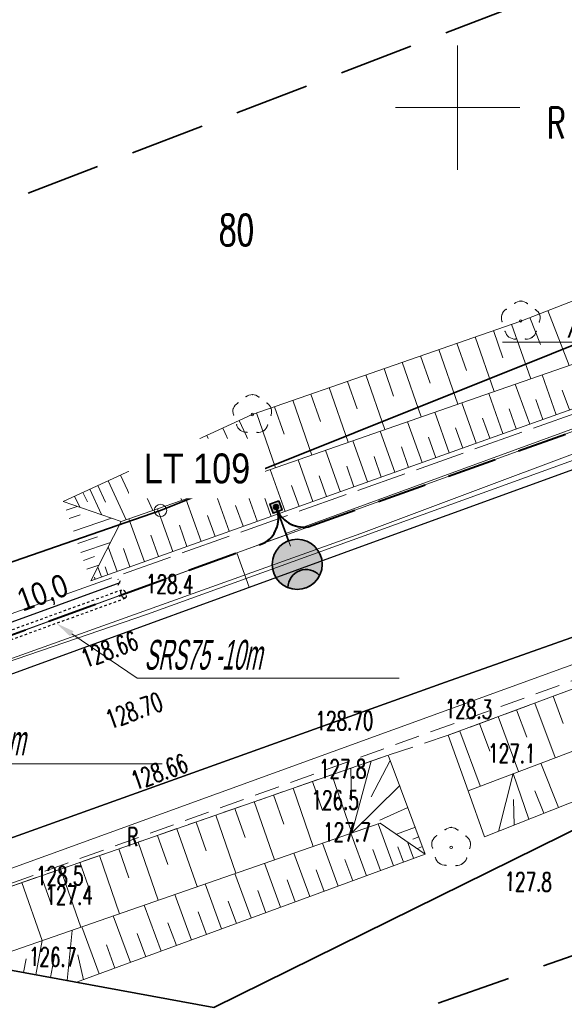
# Model space of a CAD drawing. Header units: metres. Extents: x 0 to 6497944, y 0 to 5963356.
# Tile 191 of 197: x 6497632 to 6497654, y 5963164 to 5963204. Entities that reach past the tile are written whole.
import ezdxf
from ezdxf import colors
from ezdxf.entities.mleader import LeaderData, LeaderLine
from ezdxf.math import Vec2, Vec3

# ---------------------------------------------------------------- set-up
doc = ezdxf.new("R2010")
doc.units = ezdxf.units.M
doc.header["$MEASUREMENT"] = 0
for name, pattern in [('DASHED', [19.05, 12.7, -6.35]), ('HIDDEN', [0.375, 0.25, -0.125]), ('L_0_04', [1.5, 1, -0.5]), ('mz2.0_0.5', [2.5, 2, -0.5])]:
    doc.linetypes.add(name, pattern=pattern)
doc.layers.get('0').update_dxf_attribs({"color": 8, "linetype": 'CONTINUOUS', "lineweight": 13})
doc.layers.get('DEFPOINTS').update_dxf_attribs({"linetype": 'CONTINUOUS', "lineweight": 0, "true_color": 0xffffff})
for name, color, linetype, lineweight in [('000_INNE__NIEZYDENTYFIKOWANE_', 8, 'CONTINUOUS', 13), ('210_OZNACZENIE_UzYTKU', 8, 'CONTINUOUS', 13), ('211_NR_DZIAlKI', 7, 'CONTINUOUS', 25), ('217_GRANICA_KONTURU_KLASYFIKCYJNEGO', 8, 'CONTINUOUS', 13), ('218_GRANICA_UzYTKU', 8, 'CONTINUOUS', 13), ('219_LINIA_GRANICY', 3, 'CONTINUOUS', 35), ('CHODNIK__POWIERZCHNIA_', 8, 'L_0_04', 13), ('drzewo_lisciaste__punkt_', 8, 'CONTINUOUS', 13), ('E_proj_opisy_ośw.', 7, 'CONTINUOUS', 13), ('E_proj_osłona r.', 140, 'L_0_04', 30), ('E_proj_osłona r. dz._opis_obw. 100', 204, 'CONTINUOUS', 9), ('E_proj_osłona r. opis_obw. 100', 166, 'CONTINUOUS', 9), ('E_proj_ośw_latarnia', 1, 'CONTINUOUS', 35), ('E_proj_ośw_linia_obw. 100', 1, 'L_0_04', 40), ('JEZDNIA__POWIERZCHNIA_', 8, 'CONTINUOUS', 25), ('KRAWezNIK__LINIA_', 8, 'CONTINUOUS', 25), ('PRZEWoD_ELEKTROENERGETYCZNY__LINIA_', 1, 'CONTINUOUS', 13), ('PRZEWoD_GAZOWY__LINIA_', 54, 'CONTINUOUS', 13), ('PRZEWoD_TELEKOMUNIKACYJNY__LINIA_', 30, 'CONTINUOUS', 13), ('przewód elektroenergetyczny (linia) - ob. projektowany', 1, 'mz2.0_0.5', 13), ('PUNKT_WYSOKOsCIOWY_NATURALNY_ATR2', 8, 'CONTINUOUS', 13), ('PUNKT_WYSOKOsCIOWY_SZTUCZNY_ATR2', 8, 'CONTINUOUS', 13), ('REKLAMA_LUB_TABLICA_INFORMACYJNA__PUNKT__ATR17', 8, 'CONTINUOUS', 13), ('siatka', 8, 'CONTINUOUS', 13), ('SKARPA_NIEUMOCNIONA__POWIERZCHNIA_', 8, 'CONTINUOUS', 13), ('ZAKRES', 190, 'L_0_04', 35)]:
    doc.layers.add(name, color=color, linetype=linetype, lineweight=lineweight)
doc.layers.add('E_pomocnicza', color=3, linetype='CONTINUOUS', lineweight=13, plot=False)
doc.styles.add('Andy', font='arial.ttf', dxfattribs={"height": 2})
doc.styles.add('Annotative', font='simplex.shx')
doc.styles.add('Narrow', font='ARIALN.TTF', dxfattribs={"height": 2})
doc.styles.get("Standard").update_dxf_attribs({"font": 'simplex.shx'})
doc.dimstyles.new('wymiary', dxfattribs={"dimtxt": 0.65, "dimasz": 0.25, "dimexe": 0.25, "dimexo": 1, "dimgap": 0.1, "dimtad": 1, "dimzin": 1, "dimtxsty": 'Annotative', "dimblk": 'OBLIQUE', "dimcen": 0.0025, "dimdle": 0.05, "dimadec": 0, "dimazin": 0, "dimtfac": 1, "dimtmove": 0, "dimatfit": 3, "dimldrblk": 'NONE', "dimfxl": 1, "dimarcsym": 0})

# ---------------------------------------------------------------- blocks, each defined once
blk = doc.blocks.new('GRT')
at = {"color": 0, "linetype": 'Continuous', "lineweight": 18}
blk.add_circle((0, 0), 0.5, dxfattribs=at)
blk = doc.blocks.new('A$C5E955987')
at = {"layer": 'E_proj_ośw_latarnia', "true_color": 0xffffff}
h = blk.add_hatch(color=7, dxfattribs=at)
h.dxf.hatch_style = 1
h.paths.add_polyline_path([(3.223, 1.824, 1), (3.408, 1.892, 1)], flags=0)
h.paths.add_polyline_path([(3.2, 1.606), (3.567, 1.742), (3.431, 2.111), (3.064, 1.976)])
h.paths.add_polyline_path([(3.223, 1.824, -1), (3.408, 1.892, -1)], flags=16)
h.paths.add_polyline_path([(0.071, 1.38, -0.683546), (0.557, 0.106, 0.679532), (1.952, 1.355, 0.687575)])
h = blk.add_hatch(color=7, dxfattribs=at)
h.dxf.hatch_style = 1
h.paths.add_polyline_path([(3.223, 1.824, 1), (3.408, 1.892, 1)])
at = {"layer": 'E_proj_ośw_latarnia'}
blk.add_hatch(color=256, dxfattribs=at).paths.add_polyline_path([(0.071, 1.38, 0.389707), (0.557, 0.106), (0.557, 0.106, 0.683546)])
blk.add_lwpolyline([(3.567, 1.742), (3.2, 1.606), (3.064, 1.976), (3.431, 2.111)], close=True, dxfattribs=at)
at = {"layer": 'E_proj_ośw_latarnia', "flags": 128}
blk.add_lwpolyline([(3.132, 1.791), (1.952, 1.355)], dxfattribs=at)
at = {"layer": 'E_proj_ośw_latarnia'}
blk.add_lwpolyline([(0.071, 1.38, 0.389707), (0.557, 0.106), (0.557, 0.106, 0.683546)], format="xyb", close=True, dxfattribs=at)
for centre, radius in [((1.007, 1.007), 1.007), ((3.315, 1.858), 0.0984)]:
    blk.add_circle(centre, radius, dxfattribs=at)
blk = doc.blocks.new('_Oblique')
at = {"color": 0, "linetype": 'ByBlock', "lineweight": -2}
blk.add_line((-0.5, -0.5), (0.5, 0.5), dxfattribs=at)
blk = doc.blocks.new('*D25')
at = {"layer": 'DEFPOINTS', "color": 0, "transparency": 16777216}
for p in [(9.637, 2.725), (9.791, 1.957), (0, 0)]:
    blk.add_point(p, dxfattribs=at)
at = {"layer": 'E_pomocnicza', "color": 0, "lineweight": -2, "transparency": 16777216}
for p, q in [((-0.203, 0.758), (9.686, 2.735)), ((9.595, 2.938), (9.588, 2.97)), ((-0.196, 0.981), (-0.202, 1.013))]:
    blk.add_line(p, q, dxfattribs=at)
at = {"layer": 'E_pomocnicza', "color": 0, "lineweight": -2, "transparency": 16777216, "xscale": 0.25, "yscale": 0.25, "zscale": 0.25}
for p, rotation in [((9.637, 2.725), 11.30397327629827), ((-0.153, 0.768), 191.3039732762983)]:
    blk.add_blockref('_Oblique', p, dxfattribs=dict(at, rotation=rotation))
at = {"layer": 'E_pomocnicza', "color": 0, "linetype": 'Continuous', "lineweight": 0, "transparency": 16777216, "insert": (4.546, 2.729), "char_height": 2, "attachment_point": 5, "rotation": 11.30397, "style": 'Narrow'}
blk.add_mtext('{\\H0.75x;10,0}', dxfattribs=at)
blk = doc.blocks.new('_None')
blk = doc.blocks.new('*U22')
at = {"linetype": 'HIDDEN', "ltscale": 0.2}
for p, q in [((-0.059, 0.294), (9.732, 2.251)), ((0.059, -0.294), (9.849, 1.663))]:
    blk.add_line(p, q, dxfattribs=at)
at = {"linetype": 'DASHED', "ltscale": 0.02}
for centre in [(9.791, 1.957), (0, 0)]:
    blk.add_ellipse(centre, major_axis=(0.059, -0.294), ratio=0.5, dxfattribs=at)
at = {"layer": 'E_pomocnicza', "color": 4, "lineweight": 0}
dim = blk.add_aligned_dim(p1=(0, 0), p2=(9.791, 1.957), distance=0.783, text='{\\H0.75x;<>}', dimstyle='wymiary', override={"dimtxt": 1.3, "dimtad": 2, "dimdec": 1, "dimlfac": 1, "dimrnd": 0, "dimtxsty": 'Narrow'}, dxfattribs=at)
dim.commit()
dim.dimension.update_dxf_attribs({"geometry": '*D25', "text_midpoint": (4.546, 2.729)})

msp = doc.modelspace()

# ---------------------------------------------------------------- linework, layer by layer
at = {"layer": '000_INNE__NIEZYDENTYFIKOWANE_', "flags": 128}
for points in [[(6497653.63, 5963191.83), (6497654.49, 5963189.62)], [(6497652.9, 5963191.55), (6497653.33, 5963190.46)], [(6497651.44, 5963191.03), (6497651.82, 5963189.93)], [(6497652.17, 5963191.28), (6497652.94, 5963189.08)], [(6497650.71, 5963190.77), (6497651.47, 5963188.57)], [(6497649.24, 5963190.26), (6497650.01, 5963188.06)], [(6497649.97, 5963190.52), (6497650.36, 5963189.42)], [(6497648.51, 5963190.01), (6497648.89, 5963188.91)], [(6497647.04, 5963189.5), (6497647.42, 5963188.39)], [(6497647.77, 5963189.75), (6497648.54, 5963187.55)], [(6497646.31, 5963189.24), (6497647.07, 5963187.04)], [(6497653.97, 5963187.64), (6497653.4, 5963189.24)], [(6497644.84, 5963188.73), (6497645.6, 5963186.53)], [(6497645.57, 5963188.98), (6497645.96, 5963187.88)], [(6497652.9, 5963187.26), (6497652.32, 5963188.87)], [(6497654.5, 5963187.83), (6497654.21, 5963188.63)], [(6497643.37, 5963188.22), (6497644.14, 5963186.01)], [(6497644.1, 5963188.47), (6497644.49, 5963187.37)], [(6497651.82, 5963186.88), (6497651.25, 5963188.49)], [(6497653.43, 5963187.45), (6497653.15, 5963188.25)], [(6497642.64, 5963187.96), (6497643.02, 5963186.86)], [(6497650.75, 5963186.49), (6497650.17, 5963188.12)], [(6497652.36, 5963187.07), (6497652.07, 5963187.88)], [(6497641.21, 5963187.41), (6497641.69, 5963186.37)], [(6497641.91, 5963187.71), (6497642.67, 5963185.5)], [(6497649.66, 5963186.11), (6497649.08, 5963187.74)], [(6497651.29, 5963186.69), (6497651, 5963187.5)], [(6497640.55, 5963187.1), (6497641.48, 5963185.09)], [(6497648.57, 5963185.72), (6497647.99, 5963187.36)], [(6497650.21, 5963186.3), (6497649.92, 5963187.11)], [(6497639.91, 5963186.81), (6497640.36, 5963185.83)], [(6497647.48, 5963185.33), (6497646.89, 5963186.98)], [(6497649.12, 5963185.91), (6497648.83, 5963186.73)], [(6497638.68, 5963186.24), (6497639.1, 5963185.32)], [(6497639.28, 5963186.52), (6497640.15, 5963184.62)], [(6497646.38, 5963184.94), (6497645.79, 5963186.59)], [(6497648.03, 5963185.52), (6497647.74, 5963186.35)], [(6497638.09, 5963185.97), (6497638.91, 5963184.19)], [(6497645.28, 5963184.55), (6497644.69, 5963186.21)], [(6497646.93, 5963185.13), (6497646.64, 5963185.96)], [(6497636.97, 5963185.45), (6497637.74, 5963183.78)], [(6497637.52, 5963185.71), (6497637.92, 5963184.85)], [(6497643.06, 5963183.75), (6497642.46, 5963185.43)], [(6497644.17, 5963184.15), (6497643.58, 5963185.82)], [(6497645.83, 5963184.74), (6497645.54, 5963185.57)], [(6497636.44, 5963185.21), (6497636.81, 5963184.4)], [(6497641.94, 5963183.35), (6497641.33, 5963185.04)], [(6497644.73, 5963184.35), (6497644.43, 5963185.18)], [(6497635.2, 5963184.64), (6497635.68, 5963183.62)], [(6497635.53, 5963184.79), (6497635.84, 5963184.12)], [(6497635.94, 5963184.98), (6497636.67, 5963183.41)], [(6497640.81, 5963182.95), (6497640.21, 5963184.64)], [(6497643.62, 5963183.95), (6497643.32, 5963184.79)], [(6497634.59, 5963184.36), (6497634.8, 5963183.92)], [(6497634.93, 5963184.51), (6497635.11, 5963184.13)], [(6497639.68, 5963182.54), (6497639.07, 5963184.25)], [(6497642.5, 5963183.55), (6497642.2, 5963184.39)], [(6497634.26, 5963183.8), (6497634.7, 5963183.95)], [(6497638.54, 5963182.13), (6497637.93, 5963183.85)], [(6497641.38, 5963183.15), (6497641.07, 5963183.99)], [(6497634.38, 5963183.46), (6497634.82, 5963183.61)], [(6497634.55, 5963182.95), (6497636.08, 5963183.48)], [(6497637.4, 5963181.72), (6497636.78, 5963183.45)], [(6497640.25, 5963182.74), (6497639.94, 5963183.59)], [(6497639.11, 5963182.34), (6497638.81, 5963183.19)], [(6497634.72, 5963182.46), (6497635.51, 5963182.73)], [(6497637.97, 5963181.93), (6497637.66, 5963182.79)], [(6497634.85, 5963182.09), (6497636.04, 5963182.5)], [(6497636.31, 5963181.33), (6497635.95, 5963182.33)], [(6497636.82, 5963181.52), (6497636.56, 5963182.26)], [(6497634.95, 5963181.78), (6497635.39, 5963181.93)], [(6497635.08, 5963181.42), (6497635.57, 5963181.59)], [(6497635.68, 5963181.11), (6497635.53, 5963181.51)], [(6497635.93, 5963181.2), (6497635.82, 5963181.52)], [(6497635.42, 5963181.01), (6497635.39, 5963181.1)], [(6497653.1, 5963176.03), (6497653.92, 5963173.84)], [(6497653.84, 5963176.31), (6497654.24, 5963175.21)], [(6497652.37, 5963175.76), (6497652.78, 5963174.66)], [(6497650.88, 5963175.21), (6497651.29, 5963174.1)], [(6497651.63, 5963175.49), (6497652.45, 5963173.28)], [(6497650.09, 5963174.91), (6497650.91, 5963172.7)], [(6497646.52, 5963173.7), (6497645.74, 5963170.81)], [(6497647.29, 5963173.72), (6497646.52, 5963172.27)], [(6497654.06, 5963171.83), (6497653.35, 5963173.62)], [(6497644.94, 5963173.15), (6497645.74, 5963170.81)], [(6497645.71, 5963173.42), (6497645.73, 5963172.12)], [(6497651.64, 5963170.87), (6497652.24, 5963173.2)], [(6497652.87, 5963171.36), (6497652.24, 5963173.2)], [(6497644.16, 5963172.88), (6497644.56, 5963171.71)], [(6497643.38, 5963172.61), (6497644.19, 5963170.27)], [(6497647.67, 5963172.72), (6497645.74, 5963170.81)], [(6497653.47, 5963171.6), (6497653.11, 5963172.5)], [(6497641.82, 5963172.07), (6497642.64, 5963169.73)], [(6497642.6, 5963172.34), (6497643.01, 5963171.17)], [(6497652.27, 5963171.12), (6497652.25, 5963172.16)], [(6497641.04, 5963171.8), (6497641.45, 5963170.63)], [(6497648, 5963171.84), (6497646.87, 5963171.33)], [(6497639.49, 5963171.25), (6497639.89, 5963170.09)], [(6497640.27, 5963171.53), (6497641.08, 5963169.19)], [(6497647.42, 5963169.49), (6497646.8, 5963171.18)], [(6497638.71, 5963170.98), (6497639.52, 5963168.65)], [(6497646.34, 5963169.09), (6497645.71, 5963170.8)], [(6497648.3, 5963171.04), (6497647.54, 5963170.76)], [(6497637.15, 5963170.44), (6497637.96, 5963168.1)], [(6497637.93, 5963170.71), (6497638.34, 5963169.54)], [(6497645.2, 5963168.67), (6497644.57, 5963170.4)], [(6497648.23, 5963169.79), (6497647.99, 5963170.45)], [(6497648.44, 5963170.65), (6497648.2, 5963170.56)], [(6497636.37, 5963170.17), (6497636.78, 5963169)], [(6497644.05, 5963168.25), (6497643.41, 5963170)], [(6497646.9, 5963169.3), (6497646.59, 5963170.15)], [(6497647.83, 5963169.64), (6497647.6, 5963170.25)], [(6497648.59, 5963170.26), (6497648.38, 5963170.18)], [(6497634.81, 5963169.63), (6497635.22, 5963168.46)], [(6497635.59, 5963169.9), (6497636.4, 5963167.56)], [(6497642.88, 5963167.82), (6497642.23, 5963169.59)], [(6497645.78, 5963168.88), (6497645.46, 5963169.74)], [(6497634.03, 5963169.36), (6497634.85, 5963167.02)], [(6497641.7, 5963167.39), (6497641.04, 5963169.18)], [(6497644.63, 5963168.46), (6497644.31, 5963169.33)], [(6497632.47, 5963168.82), (6497633.29, 5963166.48)], [(6497633.25, 5963169.09), (6497633.66, 5963167.92)], [(6497643.47, 5963168.04), (6497643.14, 5963168.92)], [(6497640.5, 5963166.95), (6497639.84, 5963168.76)], [(6497642.29, 5963167.6), (6497641.96, 5963168.49)], [(6497639.3, 5963166.5), (6497638.62, 5963168.33)], [(6497641.1, 5963167.17), (6497640.77, 5963168.07)], [(6497638.07, 5963166.05), (6497637.39, 5963167.91)], [(6497639.9, 5963166.72), (6497639.57, 5963167.64)], [(6497636.84, 5963165.6), (6497636.15, 5963167.47)], [(6497638.69, 5963166.28), (6497638.35, 5963167.2)], [(6497634.3, 5963164.87), (6497634.49, 5963166.89)], [(6497635.58, 5963165.14), (6497634.89, 5963167.03)], [(6497633.04, 5963165.1), (6497633.29, 5963166.48)], [(6497637.46, 5963165.82), (6497637.11, 5963166.76)], [(6497636.21, 5963165.37), (6497635.87, 5963166.31)], [(6497632.54, 5963165.19), (6497632.64, 5963165.74)], [(6497633.63, 5963164.99), (6497633.79, 5963165.85)], [(6497634.95, 5963164.9), (6497634.72, 5963165.9)]]:
    msp.add_lwpolyline(points, dxfattribs=at)
at = {"layer": '217_GRANICA_KONTURU_KLASYFIKCYJNEGO', "flags": 128}
for points in [[(6497638.05, 5963183.79), (6497681.25, 5963201.1)], [(6497620.34, 5963177.65), (6497638.05, 5963183.79)]]:
    msp.add_lwpolyline(points, dxfattribs=at)
at = {"layer": '218_GRANICA_UzYTKU', "flags": 128}
for points in [[(6497638.05, 5963183.79), (6497681.25, 5963201.1)], [(6497640.2, 5963163.78), (6497700.45, 5963193.52)], [(6497620.34, 5963177.65), (6497638.05, 5963183.79)], [(6497627.63, 5963166.09), (6497640.2, 5963163.78)]]:
    msp.add_lwpolyline(points, dxfattribs=at)
at = {"layer": '219_LINIA_GRANICY', "flags": 128}
for points in [[(6497681.25, 5963201.1), (6497638.05, 5963183.79)], [(6497700.45, 5963193.52), (6497640.2, 5963163.78)], [(6497638.05, 5963183.79), (6497620.34, 5963177.65)], [(6497640.2, 5963163.78), (6497627.63, 5963166.09)]]:
    msp.add_lwpolyline(points, dxfattribs=at)
at = {"layer": 'CHODNIK__POWIERZCHNIA_', "flags": 128}
for points in [[(6497649.51, 5963176.88), (6497659.18, 5963180.3)], [(6497665.5, 5963180.64), (6497649.62, 5963174.74)], [(6497659.73, 5963178.79), (6497626.22, 5963166.67), (6497599.54, 5963157.17), (6497532.19, 5963132.88), (6497471.58, 5963110.99), (6497416.25, 5963090.68)], [(6497616.88, 5963165.17), (6497649.51, 5963176.88)], [(6497649.62, 5963174.74), (6497647.21, 5963173.94)], [(6497647.21, 5963173.94), (6497625.04, 5963166.23)]]:
    msp.add_lwpolyline(points, dxfattribs=at)
at = {"layer": 'DEFPOINTS', "linetype": 'Continuous'}
for points in [[(6497690.58, 5963198.6), (6497690.058, 5963200.006), (6497665.494, 5963190.895), (6497665.978, 5963189.568), (6497665.494, 5963190.895), (6497641.117, 5963182.085), (6497641.621, 5963180.703), (6497641.116, 5963182.085), (6497616.64, 5963173.176), (6497617.153, 5963171.772), (6497616.64, 5963173.176), (6497583.323, 5963160.879), (6497583.832, 5963159.468), (6497583.321, 5963160.878), (6497570.03, 5963155.953), (6497570.571, 5963154.554), (6497570.03, 5963155.953), (6497566.135, 5963154.547)], [(6497690.058, 5963200.006), (6497643.092, 5963182.855), (6497643.278, 5963182.346)], [(6497643.11, 5963182.806), (6497596.147, 5963165.645), (6497596.241, 5963165.389), (6497596.147, 5963165.645), (6497549.184, 5963148.484), (6497549.082, 5963148.773), (6497549.158, 5963148.559), (6497502.108, 5963131.637), (6497502.226, 5963131.325), (6497502.108, 5963131.637), (6497455.059, 5963114.716), (6497455.213, 5963114.328), (6497455.059, 5963114.716), (6497408.055, 5963097.666), (6497408.251, 5963097.232), (6497408.055, 5963097.666), (6497361.052, 5963080.616), (6497361.06, 5963080.618), (6497361.058, 5963080.618), (6497313.974, 5963063.795), (6497313.777, 5963064.34), (6497313.974, 5963063.795), (6497264.99, 5963053.548)]]:
    msp.add_lwpolyline(points, dxfattribs=at)
at = {"layer": 'drzewo_lisciaste__punkt_'}
for centre in [(6497652.54, 5963191.41), (6497641.74, 5963187.65), (6497649.74, 5963170.23)]:
    msp.add_circle(centre, 0.05, dxfattribs=at)
for centre, radius, start, end in [((6497652.547, 5963191.831), 0.379, 47.1274, 132.6162), ((6497652.17, 5963191.541), 0.407, 122.1917, 202.1434), ((6497652.943, 5963191.544), 0.375, 333.884, 60.0077), ((6497652.307, 5963191.085), 0.401, 192.1422, 273.6858), ((6497652.762, 5963191.098), 0.417, 266.2283, 344.7186), ((6497641.738, 5963188.053), 0.397, 47.8943, 129.8439), ((6497641.329, 5963187.777), 0.369, 116.667, 203.946), ((6497642.147, 5963187.778), 0.373, 334.4519, 61.0292), ((6497641.5, 5963187.34), 0.408, 194.428, 274.5121), ((6497641.979, 5963187.312), 0.386, 263.4004, 347.8124), ((6497649.747, 5963170.673), 0.357, 44.0045, 134.1195), ((6497649.362, 5963170.353), 0.403, 119.9341, 200.6594), ((6497650.152, 5963170.35), 0.371, 334.3942, 61.4133), ((6497649.508, 5963169.923), 0.415, 193.8674, 272.7131), ((6497649.968, 5963169.925), 0.42, 264.7582, 342.866)]:
    msp.add_arc(centre, radius, start, end, dxfattribs=at)
for p in [(6497652.55, 5963192.21), (6497651.96, 5963191.88), (6497652.29, 5963192.12), (6497652.81, 5963192.11), (6497653.13, 5963191.87), (6497651.78, 5963191.66), (6497651.79, 5963191.39), (6497653.29, 5963191.37), (6497653.3, 5963191.65), (6497651.91, 5963191), (6497653.16, 5963190.99), (6497652.06, 5963190.77), (6497652.33, 5963190.69), (6497652.73, 5963190.69), (6497653, 5963190.76), (6497641.49, 5963188.36), (6497641.75, 5963188.45), (6497642.01, 5963188.35), (6497640.98, 5963187.9), (6497641.16, 5963188.12), (6497642.33, 5963188.11), (6497642.5, 5963187.89), (6497640.99, 5963187.63), (6497642.49, 5963187.61), (6497641.11, 5963187.24), (6497641.26, 5963187.01), (6497642.36, 5963187.23), (6497641.53, 5963186.93), (6497641.93, 5963186.93), (6497642.2, 5963187), (6497649.49, 5963170.94), (6497649.75, 5963171.03), (6497650.01, 5963170.93), (6497648.98, 5963170.49), (6497649.16, 5963170.7), (6497650.34, 5963170.69), (6497650.5, 5963170.47), (6497648.99, 5963170.21), (6497650.49, 5963170.19), (6497649.11, 5963169.82), (6497649.26, 5963169.59), (6497650.36, 5963169.8), (6497649.53, 5963169.51), (6497649.93, 5963169.5), (6497650.2, 5963169.57)]:
    msp.add_point(p, dxfattribs=at)
at = {"layer": 'JEZDNIA__POWIERZCHNIA_', "flags": 128}
for points in [[(6497562, 5963151.52), (6497567.42, 5963153.38), (6497581.38, 5963158.58), (6497590.74, 5963161.97), (6497605.1, 5963167.37), (6497630.7, 5963176.72), (6497646.44, 5963182.46), (6497661.98, 5963188.11), (6497680.74, 5963194.95), (6497690.58, 5963198.6), (6497697.66, 5963203.01), (6497702.62, 5963206.69), (6497709.79, 5963213.73), (6497710.93, 5963214.73), (6497717.24, 5963222.65), (6497724.65, 5963232.21)], [(6497713.37, 5963183.88), (6497710.98, 5963187.54), (6497708.06, 5963190.08), (6497703.12, 5963191.88), (6497696.43, 5963192.38), (6497692.41, 5963191.88), (6497687.47, 5963190.64), (6497659.18, 5963180.3), (6497649.51, 5963176.88), (6497616.88, 5963165.17), (6497598.76, 5963158.58), (6497531.74, 5963134.36)]]:
    msp.add_lwpolyline(points, dxfattribs=at)
at = {"layer": 'KRAWezNIK__LINIA_', "flags": 128}
msp.add_lwpolyline([(6497531.74, 5963134.36), (6497568.46, 5963147.58), (6497598.76, 5963158.58), (6497616.88, 5963165.17), (6497649.51, 5963176.88), (6497659.18, 5963180.3), (6497687.47, 5963190.64), (6497692.41, 5963191.88), (6497696.43, 5963192.38)], dxfattribs=at)
at = {"layer": 'PRZEWoD_ELEKTROENERGETYCZNY__LINIA_', "flags": 128}
msp.add_lwpolyline([(6497740, 5963252.63), (6497723.78, 5963232.67), (6497713.96, 5963220.58), (6497705.61, 5963210.38), (6497695.65, 5963201.82), (6497672.47, 5963192.74), (6497646.11, 5963182.86), (6497631.91, 5963177.78), (6497615.17, 5963172.16), (6497591.26, 5963163.45), (6497567.54, 5963154.8), (6497546.81, 5963147.29)], dxfattribs=at)
at = {"layer": 'PRZEWoD_GAZOWY__LINIA_', "flags": 128}
msp.add_lwpolyline([(6497740, 5963252.11), (6497736.38, 5963247.54), (6497725.21, 5963233.92), (6497722.22, 5963230.35), (6497706.15, 5963210.52), (6497695.66, 5963201.61), (6497674.15, 5963193.24), (6497661.44, 5963188.26), (6497637.52, 5963179.61), (6497614.54, 5963171.74), (6497590.95, 5963163.12), (6497552.77, 5963149.34), (6497515.87, 5963135.93), (6497478.52, 5963122.49), (6497467.27, 5963118.39)], dxfattribs=at)
at = {"layer": 'PRZEWoD_TELEKOMUNIKACYJNY__LINIA_', "flags": 128}
msp.add_lwpolyline([(6497617.21, 5963164), (6497675.16, 5963185.05)], dxfattribs=at)
at = {"layer": 'siatka', "flags": 128}
for points in [[(6497650, 5963197.5), (6497650, 5963202.5)], [(6497647.5, 5963200), (6497652.5, 5963200)]]:
    msp.add_lwpolyline(points, dxfattribs=at)
at = {"layer": 'SKARPA_NIEUMOCNIONA__POWIERZCHNIA_', "flags": 128}
for points in [[(6497636.47, 5963183.34), (6497634.14, 5963184.15), (6497641.74, 5963187.65), (6497652.54, 5963191.41), (6497665.47, 5963196.44), (6497673.7, 5963199.39), (6497683.5, 5963202.54), (6497685.69, 5963203.52), (6497692.7, 5963207.46), (6497699.3, 5963211.79), (6497710.45, 5963225.55), (6497719.37, 5963236.35), (6497727.2, 5963246.17), (6497729.55, 5963249.22), (6497738.79, 5963259.19), (6497740, 5963260.6)], [(6497740, 5963255.71), (6497736.66, 5963252.85), (6497726.23, 5963241.46), (6497715.09, 5963227.95), (6497705.16, 5963215.92), (6497700.27, 5963210.07), (6497692.69, 5963204.05), (6497684.18, 5963199.75), (6497670.53, 5963195.19), (6497651.98, 5963188.75)], [(6497636.47, 5963183.34), (6497651.98, 5963188.75), (6497670.53, 5963195.19), (6497684.18, 5963199.75), (6497692.69, 5963204.05), (6497700.27, 5963210.07), (6497705.16, 5963215.92), (6497715.09, 5963227.95), (6497726.23, 5963241.46), (6497727.08, 5963240.59), (6497719.95, 5963232.01), (6497711.65, 5963221.64), (6497705.59, 5963214.05), (6497701.21, 5963208.72), (6497693.84, 5963203.04), (6497684.62, 5963198.5), (6497670.2, 5963193.45), (6497656.18, 5963188.43), (6497645.49, 5963184.62), (6497635.24, 5963180.95)], [(6497634.14, 5963184.15), (6497636.47, 5963183.34), (6497635.24, 5963180.95)], [(6497661.14, 5963174.64), (6497651.08, 5963170.65), (6497650.42, 5963172.51), (6497668.3, 5963179.28), (6497675.54, 5963182.17), (6497680.53, 5963183.69), (6497666.63, 5963176.83)], [(6497649.62, 5963174.74), (6497665.5, 5963180.64)], [(6497668.3, 5963179.28), (6497650.42, 5963172.51)], [(6497650.42, 5963172.51), (6497649.62, 5963174.74)], [(6497625.04, 5963166.23), (6497647.21, 5963173.94), (6497648.7, 5963169.96), (6497646.88, 5963171.21), (6497630.6, 5963165.54), (6497627.63, 5963166.09), (6497625.5, 5963165.28)], [(6497646.88, 5963171.21), (6497648.7, 5963169.96), (6497634.67, 5963164.8), (6497630.6, 5963165.54)]]:
    msp.add_lwpolyline(points, dxfattribs=at)
at = {"layer": 'ZAKRES', "ltscale": 3, "flags": 128}
msp.add_lwpolyline([(6497692.5, 5963219.5), (6497716, 5963186.5), (6497672.2, 5963172.1), (6497502, 5963111.8), (6497349, 5963052), (6497312.6, 5963038.4), (6497228.6, 5963030.4), (6497133.5, 5963045.2), (6496948.4, 5963119.5), (6496936.6, 5963083.2), (6496927.9, 5963075.7), (6496873, 5963095.9), (6496849.7, 5963104.2), (6496824.8, 5963105.1), (6496784.8, 5963107.4), (6496786.6, 5963174.3), (6496788.5, 5963184), (6496695.2, 5963217.9), (6496711.8, 5963253.1), (6496961, 5963151.5), (6497143.1, 5963082.8), (6497228.1, 5963066.8), (6497302.3, 5963072), (6497492.1, 5963142.6)], close=True, dxfattribs=at)

# ---------------------------------------------------------------- block references
at = {"xscale": 0.5, "yscale": 0.5, "zscale": 0.5}
msp.add_blockref('GRT', (6497638.05, 5963183.79), dxfattribs=at)
at = {"layer": 'E_proj_osłona r.', "xscale": 0.6096, "yscale": 0.6096, "zscale": 0.6096, "rotation": 8.69802367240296}
msp.add_blockref('*U22', (6497630.842, 5963178.345), dxfattribs=at)
at = {"layer": 'E_proj_ośw_latarnia', "rotation": 90}
msp.add_blockref('A$C5E955987', (6497644.555, 5963180.612), dxfattribs=at)

# ---------------------------------------------------------------- texts
at = {"layer": '210_OZNACZENIE_UzYTKU', "width": 0.66}
msp.add_text('R', height=1.25, dxfattribs=at).set_placement((6497653.6, 5963198.75))
at = {"layer": '211_NR_DZIAlKI', "width": 0.66}
msp.add_text('80', height=1.25, dxfattribs=at).set_placement((6497640.4, 5963194.45))
at = {"layer": 'PUNKT_WYSOKOsCIOWY_NATURALNY_ATR2', "width": 0.66}
for s, rotation, p in [('128.4', 359.2, (6497637.46, 5963180.46)), ('128.3', 359.3, (6497649.48, 5963175.43)), ('127.1', 359.3, (6497651.22, 5963173.65)), ('127.8', 359.3, (6497651.88, 5963168.48)), ('126.7', 359.2, (6497632.75, 5963165.46))]:
    msp.add_text(s, height=0.75, rotation=rotation, dxfattribs=at).set_placement(p)
for s, p in [('127.8', (6497644.42, 5963173.01)), ('126.5', (6497644.12, 5963171.76)), ('127.7', (6497644.59, 5963170.47)), ('128.5', (6497633.04, 5963168.71)), ('127.4', (6497633.42, 5963167.93))]:
    msp.add_text(s, height=0.75, dxfattribs=at).set_placement(p)
at = {"layer": 'PUNKT_WYSOKOsCIOWY_SZTUCZNY_ATR2', "width": 0.66}
for s, rotation, p in [('128.66', 20, (6497635.03, 5963177.44)), ('128.70', 20, (6497636.02, 5963174.98)), ('128.66', 19.7, (6497637.03, 5963172.52))]:
    msp.add_text(s, height=0.75, rotation=rotation, dxfattribs=at).set_placement(p)
msp.add_text('128.70', height=0.75, dxfattribs=at).set_placement((6497644.28, 5963174.95))
at = {"layer": 'REKLAMA_LUB_TABLICA_INFORMACYJNA__PUNKT__ATR17', "width": 0.66}
msp.add_text('R', height=0.75, dxfattribs=at).set_placement((6497636.7, 5963170.28))

# ---------------------------------------------------------------- next in the draw order: leaders
at = {"layer": 'E_proj_opisy_ośw.', "color": 10}
ml = msp.add_multileader_mtext('Standard', dxfattribs=at)
ml.set_content('\\A1;LT 109', color=10, style='Narrow')
ml.set_leader_properties(color=256)
ml.set_arrow_properties(name='NONE')
ml.build(insert=Vec2(0, 0))
ml.multileader.update_dxf_attribs({"leader_type": 0, "has_dogleg": 0, "has_text_frame": 1, "text_left_attachment_type": 3, "dogleg_length": 0.36, "arrow_head_size": 0, "scale": 0.7})
ctx = ml.context
ctx.base_point, ctx.scale, ctx.char_height, ctx.arrow_head_size, ctx.landing_gap_size, ctx.plane_origin = Vec3(6497636.957, 5963185.464), 0.7, 1.2, 0, 0.42, Vec3(6498487.931, 5963080.837)
ctx.left_attachment = 3
notes = []
notes.append((ctx, [(0, (0, 0, 0), (0, 0), (1, 0), 1, [])]))
ctx.mtext.insert, ctx.mtext.line_spacing_factor, ctx.mtext.flow_direction = Vec3(6497637.377, 5963186.079), 0.266667, 5
ctx.mtext.has_bg_fill, ctx.mtext.bg_color, ctx.mtext.bg_scale_factor, ctx.mtext.bg_transparency, ctx.mtext.use_window_bg_color = 1, -1073741824, 1.5, 0, 1
at = {"layer": 'E_proj_osłona r. dz._opis_obw. 100'}
ml = msp.add_multileader_mtext('Standard', dxfattribs=at)
ml.set_content('\\fArial Narrow|b0|i1|c238|p34;\\W0.8;A58PS -1,5m ', color=256, style='Narrow')
ml.set_leader_properties(color=256, linetype='CONTINUOUS', lineweight=-1)
ml.build(insert=Vec2(0, 0))
ml.multileader.update_dxf_attribs({"has_dogleg": 0, "text_left_attachment_type": 6, "text_right_attachment_type": 6, "dogleg_length": 0.274, "arrow_head_size": 0.572})
ctx = ml.context
ctx.base_point, ctx.char_height, ctx.arrow_head_size, ctx.landing_gap_size, ctx.plane_origin = Vec3(6497654.168, 5963190.554), 0.9144, 0.572, 0.3, Vec3(6497680.595, 5963192.603)
ctx.left_attachment, ctx.right_attachment, ctx.text_align_type = 6, 6, 1
notes.append((ctx, [(0, (1, 1, 0), (6497660.012, 5963190.554), (-1, 0), 0.274, [(0, [(6497661.986, 5963189.979)], 0, [])])]))
ctx.mtext.insert, ctx.mtext.alignment, ctx.mtext.line_spacing_factor, ctx.mtext.line_spacing_style = Vec3(6497656.953, 5963191.653), 2, 0.9, 2
ctx.mtext.has_bg_fill, ctx.mtext.bg_color, ctx.mtext.bg_scale_factor, ctx.mtext.bg_transparency, ctx.mtext.use_window_bg_color = 1, -1073741824, 1.1, 0, 1
for ctx, leaders in notes:
    for number, flags, end, landing, length, lines in leaders:
        leader = LeaderData()
        leader.index, (leader.has_last_leader_line, leader.has_dogleg_vector, leader.attachment_direction) = number, flags
        leader.last_leader_point, leader.dogleg_vector, leader.dogleg_length = Vec3(end), Vec3(landing), length
        for number, points, colour, breaks in lines:
            line = LeaderLine()
            line.index, line.vertices, line.color, line.breaks = number, Vec3.list(points), colors.encode_raw_color(colour), breaks
            leader.lines.append(line)
        ctx.leaders.append(leader)

# ---------------------------------------------------------------- next in the draw order: leaders
at = {"layer": 'E_proj_opisy_ośw.', "color": 10}
ml = msp.add_multileader_mtext('Standard', dxfattribs=at)
ml.set_content('\\A1;LT 110', color=10, style='Narrow')
ml.set_leader_properties(color=256)
ml.set_arrow_properties(name='NONE')
ml.build(insert=Vec2(0, 0))
ml.multileader.update_dxf_attribs({"leader_type": 0, "has_dogleg": 0, "has_text_frame": 1, "text_left_attachment_type": 3, "dogleg_length": 0.36, "arrow_head_size": 0, "scale": 0.7})
ctx = ml.context
ctx.base_point, ctx.scale, ctx.char_height, ctx.arrow_head_size, ctx.landing_gap_size, ctx.plane_origin = Vec3(6497684.163, 5963202.624), 0.7, 1.2, 0, 0.42, Vec3(6498534.844, 5963098.192)
ctx.left_attachment = 3
notes = []
notes.append((ctx, [(0, (0, 0, 0), (0, 0), (1, 0), 1, [])]))
ctx.mtext.insert, ctx.mtext.line_spacing_factor, ctx.mtext.flow_direction = Vec3(6497684.583, 5963203.239), 0.266667, 5
ctx.mtext.has_bg_fill, ctx.mtext.bg_color, ctx.mtext.bg_scale_factor, ctx.mtext.bg_transparency, ctx.mtext.use_window_bg_color = 1, -1073741824, 1.5, 0, 1
for ctx, leaders in notes:
    for number, flags, end, landing, length, lines in leaders:
        leader = LeaderData()
        leader.index, (leader.has_last_leader_line, leader.has_dogleg_vector, leader.attachment_direction) = number, flags
        leader.last_leader_point, leader.dogleg_vector, leader.dogleg_length = Vec3(end), Vec3(landing), length
        for number, points, colour, breaks in lines:
            line = LeaderLine()
            line.index, line.vertices, line.color, line.breaks = number, Vec3.list(points), colors.encode_raw_color(colour), breaks
            leader.lines.append(line)
        ctx.leaders.append(leader)

# ---------------------------------------------------------------- next in the draw order: leaders
at = {"layer": 'E_proj_osłona r. opis_obw. 100', "linetype": 'Continuous', "lineweight": 13, "transparency": 33554687}
ml = msp.add_multileader_mtext('Standard', dxfattribs=at)
ml.set_content('{\\fArial Narrow|b0|i0|c238|p34;\\H0.92308x;\\Q12;\\W0.6;SRS75 -10m\\fArial|b0|i0|c238|p34;\\H1.0833x; }', color=256, style='Andy')
ml.set_leader_properties(color=256, linetype='CONTINUOUS', lineweight=-1)
ml.build(insert=Vec2(0, 0))
ml.multileader.update_dxf_attribs({"has_dogleg": 0, "text_left_attachment_type": 6, "text_right_attachment_type": 6, "dogleg_length": 0.36, "arrow_head_size": 0.75})
ctx = ml.context
ctx.base_point, ctx.char_height, ctx.arrow_head_size, ctx.landing_gap_size, ctx.plane_origin = Vec3(6497627.59, 5963173.596), 1.3, 0.75, 0.2, Vec3(6497649.406, 5963162.71)
ctx.left_attachment, ctx.right_attachment, ctx.text_align_type = 6, 6, 1
notes = []
notes.append((ctx, [(0, (1, 1, 0), (6497627.23, 5963173.596), (1, 0), 0.36, [(0, [(6497624.336, 5963175.805)], 0, [])])]))
ctx.mtext.insert, ctx.mtext.alignment, ctx.mtext.line_spacing_factor, ctx.mtext.line_spacing_style = Vec3(6497630.238, 5963175.136), 2, 0.9, 2
ctx.mtext.has_bg_fill, ctx.mtext.bg_color, ctx.mtext.bg_scale_factor, ctx.mtext.bg_transparency, ctx.mtext.use_window_bg_color = 1, -1073741824, 1, 0, 1
for ctx, leaders in notes:
    for number, flags, end, landing, length, lines in leaders:
        leader = LeaderData()
        leader.index, (leader.has_last_leader_line, leader.has_dogleg_vector, leader.attachment_direction) = number, flags
        leader.last_leader_point, leader.dogleg_vector, leader.dogleg_length = Vec3(end), Vec3(landing), length
        for number, points, colour, breaks in lines:
            line = LeaderLine()
            line.index, line.vertices, line.color, line.breaks = number, Vec3.list(points), colors.encode_raw_color(colour), breaks
            leader.lines.append(line)
        ctx.leaders.append(leader)

# ---------------------------------------------------------------- next in the draw order: leaders
ml = msp.add_multileader_mtext('Standard', dxfattribs=at)
ml.set_content('{\\fArial Narrow|b0|i0|c238|p34;\\H0.92308x;\\Q12;\\W0.6;SRS75 -10m\\fArial|b0|i0|c238|p34;\\H1.0833x; }', color=256, style='Andy')
ml.set_leader_properties(color=256, linetype='CONTINUOUS', lineweight=-1)
ml.build(insert=Vec2(0, 0))
ml.multileader.update_dxf_attribs({"has_dogleg": 0, "text_left_attachment_type": 6, "text_right_attachment_type": 6, "dogleg_length": 0.36, "arrow_head_size": 0.75})
ctx = ml.context
ctx.base_point, ctx.char_height, ctx.arrow_head_size, ctx.landing_gap_size, ctx.plane_origin = Vec3(6497637.112, 5963177.039), 1.3, 0.75, 0.2, Vec3(6497658.928, 5963166.153)
ctx.left_attachment, ctx.right_attachment, ctx.text_align_type = 6, 6, 1
notes = []
notes.append((ctx, [(0, (1, 1, 0), (6497636.752, 5963177.039), (1, 0), 0.36, [(0, [(6497633.857, 5963179.248)], 0, [])])]))
ctx.mtext.insert, ctx.mtext.alignment, ctx.mtext.line_spacing_factor, ctx.mtext.line_spacing_style = Vec3(6497639.759, 5963178.579), 2, 0.9, 2
ctx.mtext.has_bg_fill, ctx.mtext.bg_color, ctx.mtext.bg_scale_factor, ctx.mtext.bg_transparency, ctx.mtext.use_window_bg_color = 1, -1073741824, 1, 0, 1
for ctx, leaders in notes:
    for number, flags, end, landing, length, lines in leaders:
        leader = LeaderData()
        leader.index, (leader.has_last_leader_line, leader.has_dogleg_vector, leader.attachment_direction) = number, flags
        leader.last_leader_point, leader.dogleg_vector, leader.dogleg_length = Vec3(end), Vec3(landing), length
        for number, points, colour, breaks in lines:
            line = LeaderLine()
            line.index, line.vertices, line.color, line.breaks = number, Vec3.list(points), colors.encode_raw_color(colour), breaks
            leader.lines.append(line)
        ctx.leaders.append(leader)

# ---------------------------------------------------------------- next in the draw order: linework, layer by layer
at = {"layer": 'E_proj_ośw_linia_obw. 100', "ltscale": 2, "transparency": 33554687}
msp.add_lwpolyline([(6497553.426, 5963150.07), (6497569.98, 5963156.083), (6497583.282, 5963160.944), (6497595.501, 5963165.375, 0.261014), (6497595.744, 5963166.737, 0.328874), (6497596.93, 5963165.901), (6497616.64, 5963173.176), (6497642.264, 5963182.5, 0.365094), (6497642.696, 5963183.927, 0.360274), (6497643.991, 5963183.124), (6497665.494, 5963190.895), (6497678.525, 5963195.536, 0.345765), (6497678.77, 5963195.925, -0.306042), (6497678.949, 5963196.259), (6497689.203, 5963199.909, 0.466826), (6497689.646, 5963201.128)], format="xyb", dxfattribs=at)
at = {"layer": 'przewód elektroenergetyczny (linia) - ob. projektowany', "color": 1, "linetype": 'mz2.0_0.5', "lineweight": 18, "flags": 128}
msp.add_lwpolyline([(6497733.2, 5963122.65), (6497728.01, 5963129.49), (6497687.99, 5963200.54), (6497687.34, 5963201.06), (6497680.22, 5963200.15), (6497669.41, 5963195.83), (6497668.41, 5963192.56), (6497610.59, 5963172.01), (6497610.11, 5963171.77)], dxfattribs=at)

doc.saveas('drawing.dxf')
